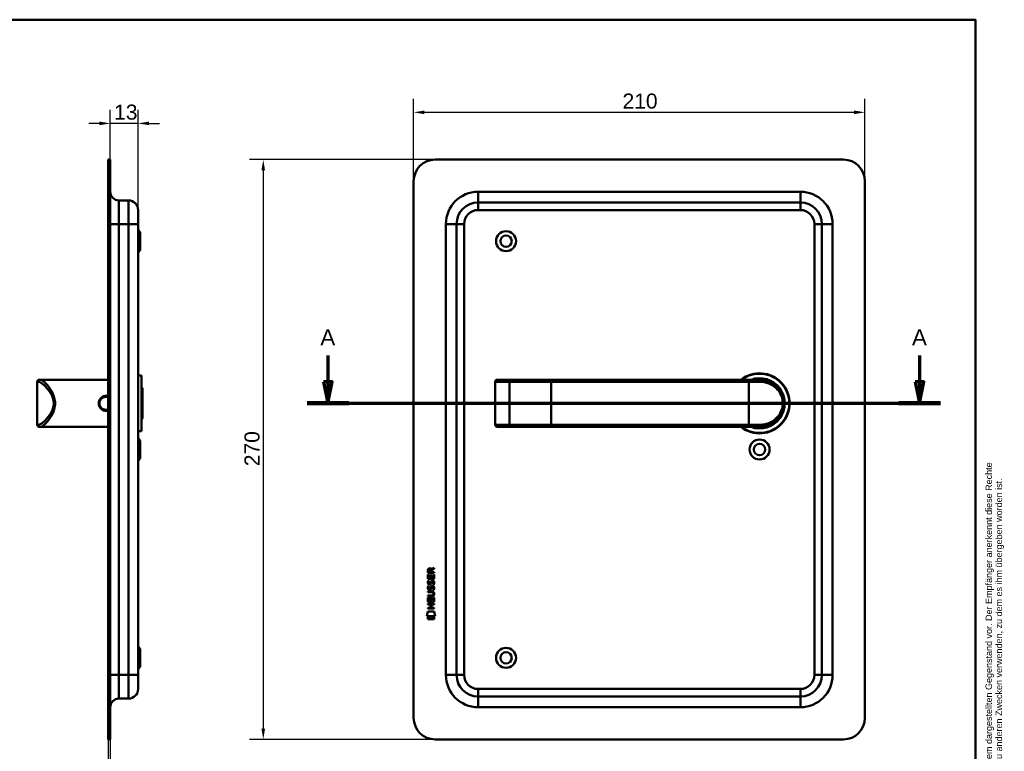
# Model space of a CAD drawing. Header units: millimetres. Extents: x 20 to 833, y 20 to 574.
# Tile 7 of 7: x 375 to 833, y 233 to 574. Entities that reach past the tile are written whole.
import ezdxf
from ezdxf.enums import TextEntityAlignment as Align

# ---------------------------------------------------------------- set-up
doc = ezdxf.new("R2010")
doc.units = ezdxf.units.MM
doc.header["$LTSCALE"] = 2
for name, color, linetype, lineweight in [('Bemaßungen(DIN)', 7, 'Continuous', 25), ('Schnittansichtslinien(DIN)', 7, 'Continuous', 70), ('Sichtbare Kanten(DIN)', 7, 'Continuous', 50), ('Sichtbare tangentiale Kanten(DIN)', 7, 'Continuous', 50), ('Skizziergeometrie(DIN)', 7, 'Continuous', 50), ('Skizzierlinie(DIN)', 7, 'Continuous', 25), ('Symbole(DIN)', 7, 'Continuous', 25)]:
    doc.layers.add(name, color=color, linetype=linetype, lineweight=lineweight)
doc.styles.add('Aktuell-DIN', font='arial.ttf')
doc.styles.add('Aktuell-DINGroßer Text', font='arial.ttf')
doc.styles.add('STANDARD-DIN~0', font='arial.ttf')
doc.styles.add('Textstil10', font='arial.ttf')
doc.styles.add('Textstil41', font='arial.ttf', dxfattribs={"width": 0.8})
doc.styles.add('Textstil83', font='arial.ttf', dxfattribs={"width": 0.8})
doc.dimstyles.new('CAD-LAN', dxfattribs={"dimscale": 2, "dimtxt": 3.5, "dimasz": 2.5, "dimexe": 3.175, "dimexo": 0, "dimgap": 0.8, "dimtad": 1, "dimrnd": 1e-08, "dimtxsty": 'STANDARD-DIN~0', "dimcen": 0.09, "dimdle": 10, "dimclrd": 250, "dimclre": 250, "dimclrt": 250, "dimadec": 0, "dimazin": 2, "dimtfac": 1, "dimtmove": 0, "dimatfit": 3, "dimfxl": 1, "dimtolj": 1, "dimtzin": 0, "dimlwd": 25, "dimlwe": 25, "dimarcsym": 0})

# ---------------------------------------------------------------- blocks, each defined once
blk = doc.blocks.new('Ränder Standardrahmen')
at = {"layer": 'Skizziergeometrie(DIN)', "flags": 128}
blk.add_lwpolyline([(10, 10), (10, 287), (410, 287), (410, 10), (10, 10)], dxfattribs=at)
blk = doc.blocks.new('Schriftfelder Heusser')
at = {"layer": 'Skizziergeometrie(DIN)'}
for p, q in [((101, 229.92), (101, 236.92)), ((101, 236.92), (291, 236.92)), ((111, 229.92), (111, 236.92)), ((123, 229.92), (123, 236.92)), ((232, 229.92), (232, 236.92)), ((256, 229.92), (256, 236.92)), ((291, 236.92), (291, 229.92)), ((101, 191.42), (101, 229.92)), ((101, 229.92), (291, 229.92)), ((111, 229.92), (111, 221.42)), ((123, 229.92), (123, 221.42)), ((232, 229.92), (232, 221.42)), ((256, 229.92), (256, 221.42)), ((291, 229.92), (291, 191.42)), ((101, 221.42), (291, 221.42)), ((150, 221.42), (150, 204.42)), ((198.85, 221.42), (198.85, 204.42)), ((216.35, 221.42), (216.35, 204.42)), ((238.35, 221.42), (238.35, 204.42)), ((278, 221.42), (278, 191.42)), ((278, 208.67), (291, 208.67)), ((101, 204.42), (291, 204.42)), ((142, 204.42), (142, 191.42)), ((236, 204.42), (236, 191.42)), ((278, 200.17), (291, 200.17)), ((291, 191.42), (101, 191.42))]:
    blk.add_line(p, q, dxfattribs=at)
at = {"layer": 'Skizzierlinie(DIN)'}
for p, q in [((113.5, 221.42), (113.5, 204.42)), ((118, 221.42), (118, 204.42)), ((162.35, 221.42), (162.35, 204.42)), ((166.85, 221.42), (166.85, 204.42)), ((113.5, 217.17), (150, 217.17)), ((162.35, 217.17), (278, 217.17)), ((113.5, 212.92), (150, 212.92)), ((162.35, 212.92), (278, 212.92)), ((113.5, 208.67), (150, 208.67)), ((162.35, 208.67), (278, 208.67))]:
    blk.add_line(p, q, dxfattribs=at)
for centre in [(115.75, 219.25), (164.6, 219.25), (115.75, 215.04), (164.6, 215.04), (115.75, 210.79), (164.6, 210.79), (115.75, 206.54), (164.6, 206.54)]:
    blk.add_circle(centre, 1.75, dxfattribs=at)
at = {"layer": 'Symbole(DIN)', "color": 7, "insert": (293.33, 191.7), "char_height": 1.5, "width": 182.3003, "attachment_point": 1, "rotation": 90, "line_spacing_factor": 0.944221, "style": 'Aktuell-DIN'}
blk.add_mtext('\\fArial|b0|i0;\\H1.5000;Die Schlossfabrik Heusser AG ist Eigentümerin dieses Dokumentes und behält sich alle Rechte an diesem und dem dargestellten Gegenstand vor. Der Empfänger anerkennt diese Rechte\\Pund wird das Dokument nicht ohne schriftliche Ermächtigung der Eigentümerin Dritten zugänglich machen oder zu anderen Zwecken verwenden, zu dem es ihm übergeben worden ist.\\P ', dxfattribs=at)
at = {"layer": 'Symbole(DIN)', "color": 179, "true_color": 0x262659, "style": 'Aktuell-DIN'}
for s, insert, char_height, attachment_point in [('Pos.', (106, 227), 2.489, 2), ('Menge', (117, 227), 2.489, 2), ('Benennung', (125.81, 225.38), 2.489, 4), ('B-Nummer', (234.74, 225.62), 2.489, 4), ('Material', (265.02, 225.62), 2.489, 5), ('\\fArial|b0|i0;a', (115.81, 219.53), 2, 5), ('\\fArial|b0|i0;e', (164.54, 219.53), 2, 5), ('\\fArial|b0|i0;Gezeichnet', (200.05, 219.23), 2, 4), ('\\fArial|b0|i0;b', (115.75, 215), 2, 5), ('\\fArial|b0|i0;f', (164.55, 215.06), 2, 5), ('\\fArial|b0|i0;Freigegeben', (199.92, 216), 2, 1), ('\\fArial|b0|i0;c', (115.75, 211.01), 2, 5), ('\\fArial|b0|i0;g', (164.63, 211.05), 2, 5), ('\\fArial|b0|i0;Projekt', (200, 211.98), 2, 1), ('\\fArial|b0|i0;d', (115.76, 206.55), 2, 5), ('\\fArial|b0|i0;h', (164.55, 206.57), 2, 5), ('\\fArial|b0|i0;CAD-Nr.', (200, 207.5), 2, 1), ('\\fArial|b0|i0;\\H2.0000;Massstab', (284.39, 206.37), 2, 5), ('\\fArial|b0|i0;\\H2.0000;Baugruppe', (143.1, 203.73), 2, 1), ('\\fArial|b0|i0;Zeichnungs-Nr.', (237, 203.5), 2, 1), ('\\fArial|b0|i0;\\H2.5000;4853 Murgenthal', (113.33, 192.46), 2.5, 7)]:
    blk.add_mtext(s, dxfattribs=dict(at, insert=insert, char_height=char_height, attachment_point=attachment_point))
at = {"layer": 'Symbole(DIN)', "color": 179, "true_color": 0x262659, "attachment_point": 5, "style": 'Aktuell-DIN'}
for s, insert, char_height, width in [('Änd.', (107.21, 213), 2.489, 12.3494), ('Änd.', (156.12, 212.76), 2.489, 12.3494), ('\\fArial|b0|i0;Änderung', (284.51, 202.33), 2, 12.1143)]:
    blk.add_mtext(s, dxfattribs=dict(at, insert=insert, char_height=char_height, width=width))
at = {"layer": 'Symbole(DIN)', "color": 7, "insert": (143.1, 196.62), "char_height": 4.5, "width": 90.18, "attachment_point": 4, "style": 'Aktuell-DIN'}
blk.add_mtext('\\fArial|b0|i0;\\W0.90;\\H4.5000;Heusser-Muschel Serie 6  EN179', dxfattribs=at)
at = {"layer": 'Symbole(DIN)', "color": 179, "true_color": 0x262659, "style": 'Textstil10'}
blk.add_attdef('ERSTELLUNGSDATUM_001', (217.26, 218.29), '', height=2, dxfattribs=at)
at = {"layer": 'Symbole(DIN)', "color": 179, "true_color": 0x262659}
for tag, height, style, p in [('AUTOR', 2.49, 'Aktuell-DIN', (240.03, 219.26)), ('KONTROLLDATUM', 2, 'Textstil10', (217.42, 215.04)), ('KONTROLLIERT_VON', 2, 'Textstil10', (239.98, 215.05))]:
    blk.add_attdef(tag, text='', height=height, dxfattribs=dict(at, style=style)).set_placement(p, align=Align.MIDDLE_LEFT)
at = {"layer": 'Symbole(DIN)', "color": 7, "style": 'Textstil83', "width": 0.8}
blk.add_attdef('Anfänglicher_Ansichtsmaßstab_001', (281.57, 213.34), '', height=2.3, dxfattribs=at)
at = {"layer": 'Symbole(DIN)', "color": 179, "true_color": 0x262659, "style": 'Textstil10'}
blk.add_attdef('PROJEKT', text='', height=2, dxfattribs=at).set_placement((217.77, 209.72), align=Align.BOTTOM_LEFT)
at = {"layer": 'Symbole(DIN)', "color": 7, "style": 'Textstil41', "width": 0.8}
blk.add_attdef('STATUS', text='', height=5, dxfattribs=at).set_placement((284.53, 195.86), align=Align.MIDDLE_CENTER)
blk = doc.blocks.new('*D18')
at = {"layer": 'Bemaßungen(DIN)', "color": 250, "linetype": 'Continuous', "lineweight": 25, "true_color": 0x3f3f3f, "transparency": 16777216}
for p, q in [((417.26, 508.86), (417.26, 532.06)), ((430.26, 485.36), (430.26, 532.06)), ((412.26, 525.71), (407.26, 525.71)), ((430.26, 525.71), (417.26, 525.71)), ((435.26, 525.71), (440.26, 525.71))]:
    blk.add_line(p, q, dxfattribs=at)
at = {"layer": 'Bemaßungen(DIN)', "color": 250, "linetype": 'Continuous', "true_color": 0x3f3f3f, "transparency": 16777216}
for points in [[(412.26, 526.54), (412.26, 524.88), (417.26, 525.71)], [(435.26, 526.54), (435.26, 524.88), (430.26, 525.71)]]:
    blk.add_solid(points, dxfattribs=at)
at = {"layer": 'Defpoints', "color": 0, "linetype": 'Continuous', "transparency": 16777216}
for p in [(417.26, 525.71), (417.26, 508.86), (430.26, 485.36)]:
    blk.add_point(p, dxfattribs=at)
at = {"layer": 'Bemaßungen(DIN)', "color": 250, "linetype": 'Continuous', "lineweight": 25, "true_color": 0x3f3f3f, "transparency": 16777216, "insert": (419.08, 534.46), "char_height": 7, "attachment_point": 1, "style": 'STANDARD-DIN~0'}
blk.add_mtext('\\A1;13', dxfattribs=at)
blk = doc.blocks.new('*D19')
at = {"layer": 'Bemaßungen(DIN)', "color": 250, "linetype": 'Continuous', "lineweight": 25, "true_color": 0x3f3f3f, "transparency": 16777216}
for p, q in [((416.26, 238.86), (416.26, 207.13)), ((417.26, 238.86), (417.26, 207.13)), ((411.26, 213.48), (406.26, 213.48)), ((416.26, 213.48), (417.26, 213.48)), ((422.26, 213.48), (427.26, 213.48))]:
    blk.add_line(p, q, dxfattribs=at)
at = {"layer": 'Bemaßungen(DIN)', "color": 250, "linetype": 'Continuous', "true_color": 0x3f3f3f, "transparency": 16777216}
for points in [[(411.26, 214.32), (411.26, 212.65), (416.26, 213.48)], [(422.26, 214.32), (422.26, 212.65), (417.26, 213.48)]]:
    blk.add_solid(points, dxfattribs=at)
at = {"layer": 'Defpoints', "color": 0, "linetype": 'Continuous', "transparency": 16777216}
for p in [(416.26, 238.86), (417.26, 238.86), (417.26, 213.48)]:
    blk.add_point(p, dxfattribs=at)
at = {"layer": 'Bemaßungen(DIN)', "color": 250, "linetype": 'Continuous', "lineweight": 25, "true_color": 0x3f3f3f, "transparency": 16777216, "insert": (415.47, 222.11), "char_height": 7, "attachment_point": 1, "style": 'STANDARD-DIN~0'}
blk.add_mtext('\\A1;1', dxfattribs=at)
blk = doc.blocks.new('*D20')
at = {"layer": 'Bemaßungen(DIN)', "color": 250, "linetype": 'Continuous', "lineweight": 25, "true_color": 0x3f3f3f, "transparency": 16777216}
for p, q in [((558.5, 498.86), (558.5, 537.21)), ((768.5, 498.86), (768.5, 537.21)), ((563.5, 530.86), (763.5, 530.86))]:
    blk.add_line(p, q, dxfattribs=at)
at = {"layer": 'Bemaßungen(DIN)', "color": 250, "linetype": 'Continuous', "true_color": 0x3f3f3f, "transparency": 16777216}
for points in [[(563.5, 531.69), (563.5, 530.02), (558.5, 530.86)], [(763.5, 531.69), (763.5, 530.02), (768.5, 530.86)]]:
    blk.add_solid(points, dxfattribs=at)
at = {"layer": 'Defpoints', "color": 0, "linetype": 'Continuous', "transparency": 16777216}
for p in [(768.5, 530.86), (558.5, 498.86), (768.5, 498.86)]:
    blk.add_point(p, dxfattribs=at)
at = {"layer": 'Bemaßungen(DIN)', "color": 250, "linetype": 'Continuous', "lineweight": 25, "true_color": 0x3f3f3f, "transparency": 16777216, "insert": (655.72, 539.61), "char_height": 7, "attachment_point": 1, "style": 'STANDARD-DIN~0'}
blk.add_mtext('\\A1;210', dxfattribs=at)
blk = doc.blocks.new('*D21')
at = {"layer": 'Bemaßungen(DIN)', "color": 250, "linetype": 'Continuous', "lineweight": 25, "true_color": 0x3f3f3f, "transparency": 16777216}
for p, q in [((568.5, 508.86), (482.15, 508.86)), ((488.5, 503.86), (488.5, 243.86)), ((568.5, 238.86), (482.15, 238.86))]:
    blk.add_line(p, q, dxfattribs=at)
at = {"layer": 'Bemaßungen(DIN)', "color": 250, "linetype": 'Continuous', "true_color": 0x3f3f3f, "transparency": 16777216}
for points in [[(487.66, 503.86), (489.33, 503.86), (488.5, 508.86)], [(487.66, 243.86), (489.33, 243.86), (488.5, 238.86)]]:
    blk.add_solid(points, dxfattribs=at)
at = {"layer": 'Defpoints', "color": 0, "linetype": 'Continuous', "transparency": 16777216}
for p in [(568.5, 508.86), (488.5, 238.86), (568.5, 238.86)]:
    blk.add_point(p, dxfattribs=at)
at = {"layer": 'Bemaßungen(DIN)', "color": 250, "linetype": 'Continuous', "lineweight": 25, "true_color": 0x3f3f3f, "transparency": 16777216, "insert": (479.75, 366.08), "char_height": 7, "attachment_point": 1, "rotation": 90, "style": 'STANDARD-DIN~0'}
blk.add_mtext('\\A1;270', dxfattribs=at)
blk = doc.blocks.new('2DTransSchnitt0')
at = {"layer": 'Schnittansichtslinien(DIN)', "linetype": 'Continuous'}
for p, q in [((259.29, 208.79), (259.29, 202.68)), ((396.97, 208.79), (396.97, 202.68)), ((258.29, 202.68), (259.29, 197.68)), ((260.29, 202.68), (258.29, 202.68)), ((259.29, 202.68), (259.29, 197.68)), ((259.29, 197.68), (260.29, 202.68)), ((395.97, 202.68), (396.97, 197.68)), ((397.97, 202.68), (395.97, 202.68)), ((396.97, 202.68), (396.97, 197.68)), ((396.97, 197.68), (397.97, 202.68)), ((254.44, 197.68), (401.82, 197.68))]:
    blk.add_line(p, q, dxfattribs=at)
at = {"layer": 'Schnittansichtslinien(DIN)', "linetype": 'Continuous', "lineweight": 140}
for p, q in [((254.44, 197.68), (264.14, 197.68)), ((392.12, 197.68), (401.82, 197.68))]:
    blk.add_line(p, q, dxfattribs=at)
at = {"layer": 'Schnittansichtslinien(DIN)', "linetype": 'Continuous', "flags": 128}
for points in [[(258.29, 202.68), (259.29, 197.68), (260.29, 202.68), (258.29, 202.68)], [(395.97, 202.68), (396.97, 197.68), (397.97, 202.68), (395.97, 202.68)]]:
    blk.add_lwpolyline(points, dxfattribs=at)
at = {"layer": 'Schnittansichtslinien(DIN)'}
for points in [[(258.29, 202.68), (259.29, 197.68), (260.29, 202.68), (258.29, 202.68)], [(395.97, 202.68), (396.97, 197.68), (397.97, 202.68), (395.97, 202.68)]]:
    blk.add_solid(points, dxfattribs=at)
at = {"layer": 'Schnittansichtslinien(DIN)', "char_height": 3.73, "attachment_point": 7, "style": 'Aktuell-DINGroßer Text'}
for insert in [(257.53, 211.18), (395.22, 211.18)]:
    blk.add_mtext('A', dxfattribs=dict(at, insert=insert))

msp = doc.modelspace()

# ---------------------------------------------------------------- linework, layer by layer
at = {"layer": 'Sichtbare Kanten(DIN)'}
for p, q in [((417.262, 508.858), (416.262, 508.858)), ((416.262, 498.858), (416.262, 508.858)), ((417.262, 508.858), (417.262, 498.858)), ((758.496, 508.858), (568.496, 508.858)), ((416.262, 248.858), (416.262, 498.858)), ((417.262, 248.858), (417.262, 498.858)), ((558.496, 498.858), (558.496, 248.858)), ((768.496, 248.858), (768.496, 498.858)), ((421.262, 489.858), (425.762, 489.858)), ((738.496, 488.858), (588.496, 488.858)), ((430.262, 485.358), (430.262, 478.858)), ((430.262, 268.858), (430.262, 478.858)), ((578.496, 478.858), (578.496, 268.858)), ((748.496, 268.858), (748.496, 478.858)), ((431.262, 475.108), (430.262, 476.108)), ((431.262, 475.108), (431.262, 466.608)), ((431.262, 466.608), (430.262, 465.608)), ((431.762, 408.358), (430.262, 408.358)), ((431.762, 382.358), (431.762, 408.358)), ((383.262, 405.358), (383.262, 385.358)), ((384.262, 406.358), (384.931, 406.358)), ((389.262, 406.358), (384.931, 406.358)), ((416.262, 406.358), (389.262, 406.358)), ((596.446, 405.358), (596.446, 385.358)), ((597.446, 406.358), (597.465, 406.358)), ((604.019, 406.358), (597.465, 406.358)), ((603.936, 406.354), (603.936, 406.354)), ((622.496, 406.358), (604.019, 406.358)), ((714.496, 406.358), (622.496, 406.358)), ((714.496, 406.358), (719.496, 406.358)), ((720.113, 406.34), (720.113, 406.34)), ((432.262, 402.358), (431.762, 402.858)), ((432.262, 402.358), (432.262, 388.358)), ((432.262, 388.358), (431.762, 387.858)), ((384.931, 384.358), (384.262, 384.358)), ((389.262, 384.358), (384.931, 384.358)), ((416.262, 384.358), (389.262, 384.358)), ((431.762, 382.358), (430.262, 382.358)), ((597.465, 384.358), (597.446, 384.358)), ((597.465, 384.358), (604.019, 384.358)), ((604.019, 384.358), (622.496, 384.358)), ((622.496, 384.358), (714.496, 384.358)), ((719.496, 384.358), (714.496, 384.358)), ((431.262, 378.108), (430.262, 379.108)), ((431.262, 378.108), (431.262, 369.608)), ((431.262, 369.608), (430.262, 368.608)), ((565.157, 316.379), (565.16, 317.692)), ((568.016, 316.376), (565.157, 316.379)), ((565.508, 317.648), (565.507, 316.76)), ((565.507, 316.76), (566.525, 316.759)), ((566.525, 316.759), (566.526, 317.647)), ((566.822, 318.008), (568.018, 318.798)), ((566.875, 317.609), (566.874, 316.759)), ((566.874, 316.759), (568.016, 316.758)), ((568.017, 318.364), (566.875, 317.609)), ((568.016, 316.758), (568.016, 316.376)), ((568.018, 318.798), (568.017, 318.364)), ((565.155, 313.648), (565.157, 315.653)), ((568.014, 313.646), (565.155, 313.648)), ((565.157, 315.653), (565.505, 315.652)), ((565.327, 312.875), (565.666, 312.774)), ((565.505, 315.652), (565.504, 314.025)), ((565.504, 314.025), (566.398, 314.024)), ((566.398, 314.024), (566.4, 315.471)), ((566.4, 315.471), (566.748, 315.471)), ((566.748, 315.471), (566.747, 314.024)), ((566.747, 314.024), (567.666, 314.023)), ((567.255, 312.571), (567.244, 312.571)), ((567.666, 314.023), (567.667, 315.67)), ((567.667, 315.67), (568.015, 315.67)), ((568.015, 315.67), (568.014, 313.646)), ((565.15, 307.421), (565.15, 307.798)), ((565.15, 307.798), (566.796, 307.796)), ((566.82, 307.42), (565.15, 307.421)), ((565.325, 310.328), (565.664, 310.228)), ((565.521, 308.996), (565.528, 308.979)), ((565.523, 311.543), (565.53, 311.526)), ((566.205, 308.899), (566.216, 308.915)), ((566.207, 311.445), (566.218, 311.462)), ((567.253, 310.025), (567.242, 310.025)), ((565.147, 302.911), (565.148, 304.915)), ((568.005, 302.908), (565.147, 302.911)), ((565.148, 304.915), (565.497, 304.915)), ((565.149, 305.486), (565.149, 305.863)), ((565.149, 305.863), (566.819, 305.862)), ((566.794, 305.485), (565.149, 305.486)), ((565.497, 304.915), (565.495, 303.287)), ((565.495, 303.287), (566.39, 303.287)), ((566.39, 303.287), (566.391, 304.734)), ((566.391, 304.734), (566.74, 304.733)), ((566.74, 304.733), (566.738, 303.287)), ((566.738, 303.287), (567.657, 303.286)), ((567.657, 303.286), (567.658, 304.933)), ((567.658, 304.933), (568.007, 304.933)), ((567.7, 306.634), (567.7, 306.644)), ((568.007, 304.933), (568.005, 302.908)), ((564.612, 296.228), (565.071, 298.361)), ((565.071, 298.361), (568.077, 298.359)), ((565.143, 300.183), (566.386, 300.182)), ((565.143, 299.806), (565.143, 300.183)), ((568.001, 299.803), (565.143, 299.806)), ((565.144, 301.74), (565.145, 302.117)), ((566.387, 301.739), (565.144, 301.74)), ((565.145, 302.117), (568.003, 302.115)), ((566.386, 300.182), (566.387, 301.739)), ((566.744, 301.739), (566.742, 300.181)), ((566.742, 300.181), (568.002, 300.18)), ((568.003, 301.738), (566.744, 301.739)), ((568.002, 300.18), (568.001, 299.803)), ((568.003, 302.115), (568.003, 301.738)), ((568.077, 298.359), (568.527, 296.225)), ((568.527, 296.225), (564.612, 296.228)), ((565.07, 294.801), (565.071, 295.943)), ((568.067, 294.798), (565.07, 294.801)), ((565.071, 295.943), (568.068, 295.94)), ((568.068, 295.94), (568.067, 294.798)), ((431.262, 281.108), (430.262, 282.108)), ((431.262, 281.108), (431.262, 272.608)), ((431.262, 272.608), (430.262, 271.608)), ((430.262, 268.858), (430.262, 262.358)), ((421.262, 257.858), (425.762, 257.858)), ((588.496, 258.858), (738.496, 258.858)), ((416.262, 238.858), (416.262, 248.858)), ((417.262, 248.858), (417.262, 238.858)), ((416.262, 238.858), (417.262, 238.858)), ((568.496, 238.858), (758.496, 238.858))]:
    msp.add_line(p, q, dxfattribs=at)
for centre, radius in [((601.496, 470.858), 4.65), ((601.496, 470.858), 2.65), ((719.496, 373.858), 4.65), ((719.496, 373.858), 2.65), ((601.496, 276.858), 4.65), ((601.496, 276.858), 2.65)]:
    msp.add_circle(centre, radius, dxfattribs=at)
for centre, radius, start, end in [((568.496, 498.858), 10, 90, 180), ((758.496, 498.858), 10, 0, 90), ((421.262, 493.858), 4, 180, 270), ((425.762, 485.358), 4.5, 0, 90), ((588.496, 478.858), 10, 90, 180), ((738.496, 478.858), 10, 0, 90), ((719.496, 395.358), 14, 231.78679, 128.21321), ((719.496, 395.358), 13.8, 232.8542, 127.1458), ((384.262, 405.358), 1, 90, 180), ((597.446, 405.358), 1, 90, 180), ((719.496, 395.358), 11.7, 250.08028, 109.91972), ((719.496, 395.358), 11.6, 251.49137, 108.50863), ((719.496, 395.358), 11.5, 253.04257, 106.95743), ((719.496, 395.358), 11.3, 256.76803, 103.23197), ((721.728, 405.466), 0.85, 191.30641, 191.31068), ((721.728, 405.466), 0.85, 119.32679, 119.34498), ((721.728, 405.466), 0.85, 328.72467, 328.72601), ((731.819, 408.056), 8.678, 196.40238, 196.4042), ((384.262, 385.358), 1, 180, 270), ((597.446, 385.358), 1, 180, 270), ((588.496, 268.858), 10, 180, 270), ((738.496, 268.858), 10, 270, 0), ((425.762, 262.358), 4.5, 270, 0), ((421.262, 253.858), 4, 90, 180), ((568.496, 248.858), 10, 180, 270), ((758.496, 248.858), 10, 270, 0)]:
    msp.add_arc(centre, radius, start, end, dxfattribs=at)
for centre, major_axis, ratio, start_param, end_param in [((566.687, 316.875), (-0.976, 1.274), 0.5180415, 5.9043613, 6.8771057), ((565.294, 316.795), (-1.242, -1.64), 0.5994938, 2.7365723, 3.5673799), ((566.596, 310.885), (0.839, 1.642), 0.4591024, 5.9761877, 6.4975755), ((566.873, 312.354), (1.192, 3.54), 0.2215161, 2.8263053, 2.8854462), ((566.789, 314.654), (1.103, 3.296), 0.2312948, 2.8124619, 2.8734213), ((566.274, 309.799), (0.583, 1.012), 0.541605, 2.7569093, 3.2147406), ((566.269, 312.337), (0.574, 1.004), 0.5438409, 2.7534304, 3.2137241), ((566.147, 308.923), (0.098, 0.139), 0.3641716, 4.4844927, 4.7925708), ((566.149, 311.47), (0.098, 0.139), 0.3641716, 4.4844927, 4.7925708), ((562.975, 303.123), (4.814, 4.313), 0.3742661, 5.9599282, 6.6783921), ((566.595, 308.34), (0.838, 1.64), 0.4594521, 5.9760112, 6.497704), ((562.979, 310.167), (4.808, -4.323), 0.3742014, 5.888113, 6.6064523), ((544.267, 326.471), (23.266, -20.361), 0.1371339, 6.127502, 6.402435)]:
    msp.add_ellipse(centre, major_axis=major_axis, ratio=ratio, start_param=start_param, end_param=end_param, dxfattribs=at)
for points, knots in [([(719.496, 384.358), (720.362, 384.358), (722.076, 384.565), (725.16, 385.691), (728.23, 388.155), (730.147, 391.757), (730.612, 395.348), (730.328, 397.585), (729.822, 399.217), (729.158, 400.724), (727.632, 403.043), (725.16, 405.024), (722.074, 406.151), (720.362, 406.358), (719.496, 406.358)], [-3.4261334, -3.4261334, -3.4261334, -3.4261334, -3.1814096, -2.9366858, -2.4472382, -1.9577905, -1.7130667, -1.4683429, -1.345981, -1.2236191, -0.9788953, -0.4894476, -0.2447238, 0, 0, 0, 0]), ([(415.262, 398.836), (415.262, 398.836), (415.262, 398.836), (415.262, 398.836), (414.756, 398.836), (413.745, 398.593), (412.549, 397.601), (411.875, 396.167), (411.87, 394.003), (413.237, 392.238), (415.095, 391.8), (415.94, 391.934), (416.262, 392.037)], [-0.0000185, -0.0000185, -0.0000185, -0.0000185, 0, 0, 0, 0.1510764, 0.3021528, 0.4532292, 0.6043056, 0.9064584, 1.0575348, 1.1585853, 1.1585853, 1.1585853, 1.1585853]), ([(416.262, 392.53), (415.943, 392.417), (415.603, 392.358), (415.262, 392.358), (414.81, 392.358), (414.359, 392.462), (413.956, 392.657), (413.149, 393.047), (412.54, 393.809), (412.338, 394.685), (412.237, 395.123), (412.237, 395.589), (412.338, 396.029), (412.439, 396.468), (412.639, 396.881), (412.917, 397.229), (413.196, 397.578), (413.552, 397.863), (413.955, 398.058), (414.359, 398.253), (414.81, 398.358), (415.262, 398.358), (415.262, 398.358), (415.262, 398.358), (415.262, 398.358)], [0.9438046, 0.9438046, 0.9438046, 0.9438046, 1.0575348, 1.0575348, 1.0575348, 1.2086112, 1.2086112, 1.2086112, 1.510764, 1.510764, 1.510764, 1.6618403, 1.6618403, 1.6618403, 1.8129167, 1.8129167, 1.8129167, 1.9639931, 1.9639931, 1.9639931, 2.1150695, 2.1150695, 2.1150695, 2.115088, 2.115088, 2.115088, 2.115088]), ([(567.7, 306.644), (567.7, 306.691), (567.697, 306.738), (567.681, 306.873), (567.659, 306.961), (567.584, 307.111), (567.538, 307.173), (567.418, 307.278), (567.347, 307.319), (567.13, 307.402), (566.97, 307.419), (566.82, 307.42)], [0, 0, 0, 0, 0.01400423, 0.01400423, 0.0408947, 0.0408947, 0.06439039, 0.06439039, 0.08887549, 0.08887549, 0.13413559, 0.13413559, 0.13413559, 0.13413559])]:
    msp.add_open_spline(points, degree=3, knots=knots, dxfattribs=at)
for points in [[(416.262, 398.678), (415.939, 398.782), (415.6, 398.836), (415.262, 398.836)], [(415.262, 398.358), (415.602, 398.358), (415.942, 398.299), (416.262, 398.186)], [(565.16, 317.692), (565.174, 318.134), (565.406, 318.596), (566.019, 318.595)], [(566.526, 317.647), (566.526, 317.92), (566.439, 318.246), (566.023, 318.246)], [(565.203, 311.396), (565.113, 311.637), (565.084, 311.87), (565.126, 312.198)], [(565.126, 312.198), (565.144, 312.338), (565.185, 312.544), (565.256, 312.718)], [(565.256, 312.718), (565.275, 312.767), (565.327, 312.874), (565.327, 312.875)], [(565.511, 312.31), (565.447, 312.057), (565.44, 311.833), (565.499, 311.617)], [(565.666, 312.774), (565.666, 312.774), (565.546, 312.448), (565.511, 312.31)], [(566.218, 311.462), (566.287, 311.572), (566.344, 311.735), (566.399, 311.98)], [(566.399, 311.98), (566.483, 312.348), (566.585, 312.559), (566.726, 312.727)], [(566.738, 311.83), (566.683, 311.59), (566.621, 311.425), (566.545, 311.287)], [(566.726, 312.727), (566.819, 312.837), (566.949, 312.91), (567.129, 312.934)], [(566.787, 312.029), (566.779, 311.998), (566.739, 311.832), (566.738, 311.83)], [(566.973, 312.454), (566.902, 312.365), (566.841, 312.227), (566.787, 312.029)], [(567.244, 312.571), (567.122, 312.572), (567.047, 312.539), (566.973, 312.454)], [(567.129, 312.934), (567.416, 312.972), (567.699, 312.872), (567.893, 312.555)], [(567.661, 311.527), (567.73, 311.861), (567.73, 312.137), (567.624, 312.334)], [(567.893, 312.555), (568.003, 312.375), (568.056, 312.156), (568.056, 311.886)], [(568.056, 311.886), (568.056, 311.801), (568.049, 311.715), (568.041, 311.62)], [(565.201, 308.849), (565.111, 309.09), (565.082, 309.324), (565.124, 309.652)], [(565.124, 309.652), (565.142, 309.791), (565.183, 309.998), (565.254, 310.171)], [(565.761, 308.389), (565.537, 308.422), (565.308, 308.567), (565.201, 308.849)], [(565.763, 310.935), (565.539, 310.968), (565.31, 311.114), (565.203, 311.396)], [(565.254, 310.171), (565.273, 310.221), (565.325, 310.328), (565.325, 310.328)], [(565.509, 309.763), (565.444, 309.511), (565.438, 309.286), (565.497, 309.07)], [(565.664, 310.228), (565.663, 310.228), (565.544, 309.901), (565.509, 309.763)], [(565.733, 308.766), (565.88, 308.706), (566.069, 308.742), (566.174, 308.857)], [(565.735, 311.313), (565.882, 311.253), (566.071, 311.289), (566.176, 311.403)], [(565.915, 308.376), (565.815, 308.377), (565.794, 308.384), (565.761, 308.389)], [(565.917, 310.923), (565.817, 310.924), (565.796, 310.931), (565.763, 310.935)], [(566.543, 308.741), (566.428, 308.531), (566.233, 308.372), (565.915, 308.376)], [(566.545, 311.287), (566.43, 311.077), (566.235, 310.919), (565.917, 310.923)], [(566.216, 308.915), (566.285, 309.025), (566.342, 309.189), (566.397, 309.434)], [(566.397, 309.434), (566.481, 309.802), (566.583, 310.013), (566.724, 310.18)], [(566.736, 309.283), (566.681, 309.043), (566.619, 308.879), (566.543, 308.741)], [(566.724, 310.18), (566.817, 310.291), (566.947, 310.363), (567.127, 310.387)], [(566.785, 309.482), (566.777, 309.452), (566.737, 309.286), (566.736, 309.283)], [(566.971, 309.907), (566.9, 309.818), (566.839, 309.68), (566.785, 309.482)], [(567.242, 310.025), (567.12, 310.025), (567.045, 309.992), (566.971, 309.907)], [(567.127, 310.387), (567.414, 310.425), (567.697, 310.325), (567.891, 310.009)], [(567.445, 308.442), (567.446, 308.442), (567.6, 308.696), (567.659, 308.981)], [(567.814, 308.355), (567.794, 308.36), (567.446, 308.442), (567.445, 308.442)], [(567.447, 310.989), (567.448, 310.989), (567.602, 311.243), (567.661, 311.527)], [(567.816, 310.902), (567.796, 310.907), (567.448, 310.989), (567.447, 310.989)], [(567.659, 308.981), (567.728, 309.314), (567.728, 309.59), (567.622, 309.787)], [(568.039, 309.074), (568.009, 308.743), (567.851, 308.413), (567.814, 308.355)], [(568.041, 311.62), (568.011, 311.289), (567.853, 310.96), (567.816, 310.902)], [(567.891, 310.009), (568.001, 309.828), (568.054, 309.609), (568.054, 309.339)], [(568.054, 309.339), (568.054, 309.254), (568.047, 309.169), (568.039, 309.074)]]:
    msp.add_open_spline(points, degree=3, dxfattribs=at)
at = {"layer": 'Sichtbare tangentiale Kanten(DIN)'}
for p, q in [((416.262, 498.858), (417.262, 498.858)), ((588.496, 493.858), (588.496, 488.858)), ((588.496, 493.858), (738.496, 493.858)), ((738.496, 493.858), (738.496, 488.858)), ((421.262, 489.858), (421.262, 478.858)), ((425.762, 478.858), (425.762, 489.858)), ((588.496, 485.358), (588.496, 488.858)), ((738.496, 485.358), (738.496, 488.858)), ((738.496, 485.358), (588.496, 485.358)), ((421.262, 478.858), (417.262, 478.858)), ((421.262, 478.858), (425.762, 478.858)), ((421.262, 268.858), (421.262, 478.858)), ((425.762, 478.858), (430.262, 478.858)), ((425.762, 478.858), (425.762, 268.858)), ((573.496, 478.858), (578.496, 478.858)), ((573.496, 268.858), (573.496, 478.858)), ((581.996, 478.858), (578.496, 478.858)), ((581.996, 478.858), (581.996, 268.858)), ((744.996, 478.858), (748.496, 478.858)), ((744.996, 268.858), (744.996, 478.858)), ((753.496, 478.858), (748.496, 478.858)), ((753.496, 478.858), (753.496, 268.858)), ((383.967, 405.358), (383.262, 405.358)), ((596.504, 405.358), (596.446, 405.358)), ((596.504, 385.358), (596.504, 405.358)), ((596.504, 405.358), (603.057, 405.358)), ((603.057, 405.358), (622.496, 405.358)), ((603.057, 385.358), (603.057, 405.358)), ((622.496, 406.358), (622.496, 405.358)), ((622.496, 405.358), (622.496, 385.358)), ((622.496, 405.358), (714.496, 405.358)), ((714.496, 406.358), (714.496, 405.358)), ((714.496, 405.358), (714.496, 385.358)), ((719.759, 405.358), (714.496, 405.358)), ((415.262, 398.836), (415.262, 398.358)), ((729.932, 398.836), (729.932, 398.835)), ((383.262, 385.358), (383.967, 385.358)), ((596.446, 385.358), (596.504, 385.358)), ((603.057, 385.358), (596.504, 385.358)), ((622.496, 385.358), (603.057, 385.358)), ((714.496, 385.358), (622.496, 385.358)), ((622.496, 384.358), (622.496, 385.358)), ((714.496, 385.358), (719.759, 385.358)), ((714.496, 384.358), (714.496, 385.358)), ((421.262, 268.858), (417.262, 268.858)), ((421.262, 268.858), (425.762, 268.858)), ((421.262, 268.858), (421.262, 257.858)), ((425.762, 268.858), (430.262, 268.858)), ((425.762, 257.858), (425.762, 268.858)), ((573.496, 268.858), (578.496, 268.858)), ((581.996, 268.858), (578.496, 268.858)), ((744.996, 268.858), (748.496, 268.858)), ((753.496, 268.858), (748.496, 268.858)), ((588.496, 258.858), (588.496, 262.358)), ((588.496, 262.358), (738.496, 262.358)), ((738.496, 262.358), (738.496, 258.858)), ((588.496, 258.858), (588.496, 253.858)), ((738.496, 253.858), (738.496, 258.858)), ((738.496, 253.858), (588.496, 253.858)), ((417.262, 248.858), (416.262, 248.858))]:
    msp.add_line(p, q, dxfattribs=at)
for centre, radius, start, end in [((588.496, 478.858), 15, 90, 180), ((738.496, 478.858), 15, 0, 90), ((588.496, 478.858), 6.5, 90, 180), ((738.496, 478.858), 6.5, 0, 90), ((588.496, 268.858), 15, 180, 270), ((588.496, 268.858), 6.5, 180, 270), ((738.496, 268.858), 6.5, 270, 0), ((738.496, 268.858), 15, 270, 0)]:
    msp.add_arc(centre, radius, start, end, dxfattribs=at)
for centre, major_axis, ratio, start_param, end_param in [((384.931, 405.358), (0, 1), 0.9647528, 0, 1.5707963), ((597.465, 405.358), (0, 1), 0.9612617, 0, 1.5707963), ((604.019, 405.358), (0, 1), 0.9612617, 0, 1.5707963), ((719.496, 405.358), (0, 1), 0.2631579, 4.712389, 6.2831853), ((384.931, 385.358), (0, -1), 0.9647528, 4.712389, 6.2831853), ((597.465, 385.358), (0, -1), 0.9612617, 4.712389, 6.2831853), ((604.019, 385.358), (0, -1), 0.9612617, 4.712389, 6.2831853), ((719.496, 385.358), (0, -1), 0.2631579, 0, 1.5707963)]:
    msp.add_ellipse(centre, major_axis=major_axis, ratio=ratio, start_param=start_param, end_param=end_param, dxfattribs=at)
for points, knots in [([(383.967, 405.358), (384.193, 405.358), (384.475, 405.264), (384.799, 405.089), (385.123, 404.913), (385.489, 404.658), (385.882, 404.337), (386.667, 403.695), (387.563, 402.795), (388.421, 401.692), (388.851, 401.14), (389.27, 400.538), (389.648, 399.88), (389.837, 399.551), (390.015, 399.209), (390.177, 398.852), (390.338, 398.495), (390.484, 398.125), (390.605, 397.742), (390.846, 396.976), (390.99, 396.163), (390.988, 395.348), (390.986, 394.533), (390.839, 393.717), (390.6, 392.954), (390.121, 391.43), (389.276, 390.12), (388.414, 389.017), (387.551, 387.914), (386.664, 387.018), (385.881, 386.378), (385.49, 386.058), (385.124, 385.802), (384.8, 385.627), (384.475, 385.452), (384.193, 385.358), (383.967, 385.358)], [0, 0, 0, 0, 0.2447238, 0.2447238, 0.2447238, 0.4894476, 0.4894476, 0.4894476, 0.9788953, 0.9788953, 0.9788953, 1.2236191, 1.2236191, 1.2236191, 1.345981, 1.345981, 1.345981, 1.4683429, 1.4683429, 1.4683429, 1.7130667, 1.7130667, 1.7130667, 1.9577905, 1.9577905, 1.9577905, 2.4472382, 2.4472382, 2.4472382, 2.9366858, 2.9366858, 2.9366858, 3.1814096, 3.1814096, 3.1814096, 3.4261334, 3.4261334, 3.4261334, 3.4261334]), ([(384.931, 384.358), (385.146, 384.358), (385.682, 384.565), (387.075, 385.691), (389.172, 388.155), (391.18, 391.757), (391.74, 395.348), (391.399, 397.585), (390.846, 399.217), (390.169, 400.724), (388.772, 403.043), (387.072, 405.024), (385.683, 406.151), (385.146, 406.358), (384.931, 406.358)], [-3.4261334, -3.4261334, -3.4261334, -3.4261334, -3.1814096, -2.9366858, -2.4472382, -1.9577905, -1.7130667, -1.4683429, -1.345981, -1.2236191, -0.9788953, -0.4894476, -0.2447238, 0, 0, 0, 0]), ([(719.759, 405.358), (720.588, 405.358), (721.407, 405.264), (722.186, 405.089), (722.965, 404.913), (723.703, 404.658), (724.392, 404.337), (725.771, 403.695), (726.953, 402.795), (727.904, 401.692), (728.379, 401.14), (728.797, 400.538), (729.147, 399.88), (729.323, 399.551), (729.482, 399.209), (729.622, 398.852), (729.761, 398.495), (729.883, 398.125), (729.982, 397.742), (730.179, 396.976), (730.289, 396.163), (730.287, 395.348), (730.286, 394.533), (730.174, 393.717), (729.978, 392.954), (729.586, 391.43), (728.851, 390.12), (727.895, 389.017), (726.939, 387.914), (725.767, 387.018), (724.392, 386.378), (723.704, 386.058), (722.966, 385.802), (722.187, 385.627), (721.408, 385.452), (720.588, 385.358), (719.759, 385.358)], [0, 0, 0, 0, 0.2447238, 0.2447238, 0.2447238, 0.4894476, 0.4894476, 0.4894476, 0.9788953, 0.9788953, 0.9788953, 1.2236191, 1.2236191, 1.2236191, 1.345981, 1.345981, 1.345981, 1.4683429, 1.4683429, 1.4683429, 1.7130667, 1.7130667, 1.7130667, 1.9577905, 1.9577905, 1.9577905, 2.4472382, 2.4472382, 2.4472382, 2.9366858, 2.9366858, 2.9366858, 3.1814096, 3.1814096, 3.1814096, 3.4261334, 3.4261334, 3.4261334, 3.4261334])]:
    msp.add_open_spline(points, degree=3, knots=knots, dxfattribs=at)

# ---------------------------------------------------------------- block references
at = {"xscale": 2, "yscale": 2, "zscale": 2}
msp.add_blockref('Ränder Standardrahmen', (0, 0), dxfattribs=at)
msp.add_blockref('Schriftfelder Heusser', (238, -362.833), dxfattribs=at).add_auto_attribs({'ERSTELLUNGSDATUM_001': '21.12.2020', 'Anfänglicher_Ansichtsmaßstab_001': '1 : 2'})
at = {"layer": 'Schnittansichtslinien(DIN)', "xscale": 2, "yscale": 2, "zscale": 2}
msp.add_blockref('2DTransSchnitt0', (0, 0), dxfattribs=at)

# ---------------------------------------------------------------- dimensions: what is measured, and where the dimension line sits
at = {"layer": 'Bemaßungen(DIN)', "color": 250, "linetype": 'Continuous', "lineweight": 25, "true_color": 0x3f3f3f}
for base, p1, p2, angle, override, picture, middle in [((768.496, 530.858), (558.496, 498.858), (768.496, 498.858), 180, {"dimgap": 0.8, "dimdec": 2, "dimtol": 0, "dimlim": 0, "dimtp": 0, "dimtm": 0, "dimtdec": 2, "dimtofl": 0, "dimatfit": 1}, '*D20', (663.496, 530.858)), ((417.262, 525.71), (430.262, 485.358), (417.262, 508.858), 180, {"dimgap": 0.8, "dimdec": 2, "dimtol": 0, "dimlim": 0, "dimtp": 0, "dimtm": 0, "dimtdec": 2, "dimtofl": 1, "dimatfit": 1}, '*D18', (423.762, 525.71)), ((488.496, 238.858), (568.496, 508.858), (568.496, 238.858), 90, {"dimgap": 0.8, "dimdec": 2, "dimtol": 0, "dimlim": 0, "dimtp": 0, "dimtm": 0, "dimtdec": 2, "dimtofl": 0, "dimatfit": 1}, '*D21', (488.496, 373.858)), ((417.262, 213.484), (416.262, 238.858), (417.262, 238.858), 180, {"dimgap": 0.8, "dimdec": 2, "dimtol": 0, "dimlim": 0, "dimtp": 0, "dimtm": 0, "dimtdec": 2, "dimtofl": 1, "dimatfit": 1}, '*D19', (416.762, 213.484))]:
    dim = msp.add_linear_dim(base=base, p1=p1, p2=p2, angle=angle, dimstyle='CAD-LAN', override=override, dxfattribs=at)
    dim.commit()
    dim.dimension.update_dxf_attribs({"geometry": picture, "text_midpoint": middle, "dimtype": 160})

doc.saveas('drawing.dxf')
